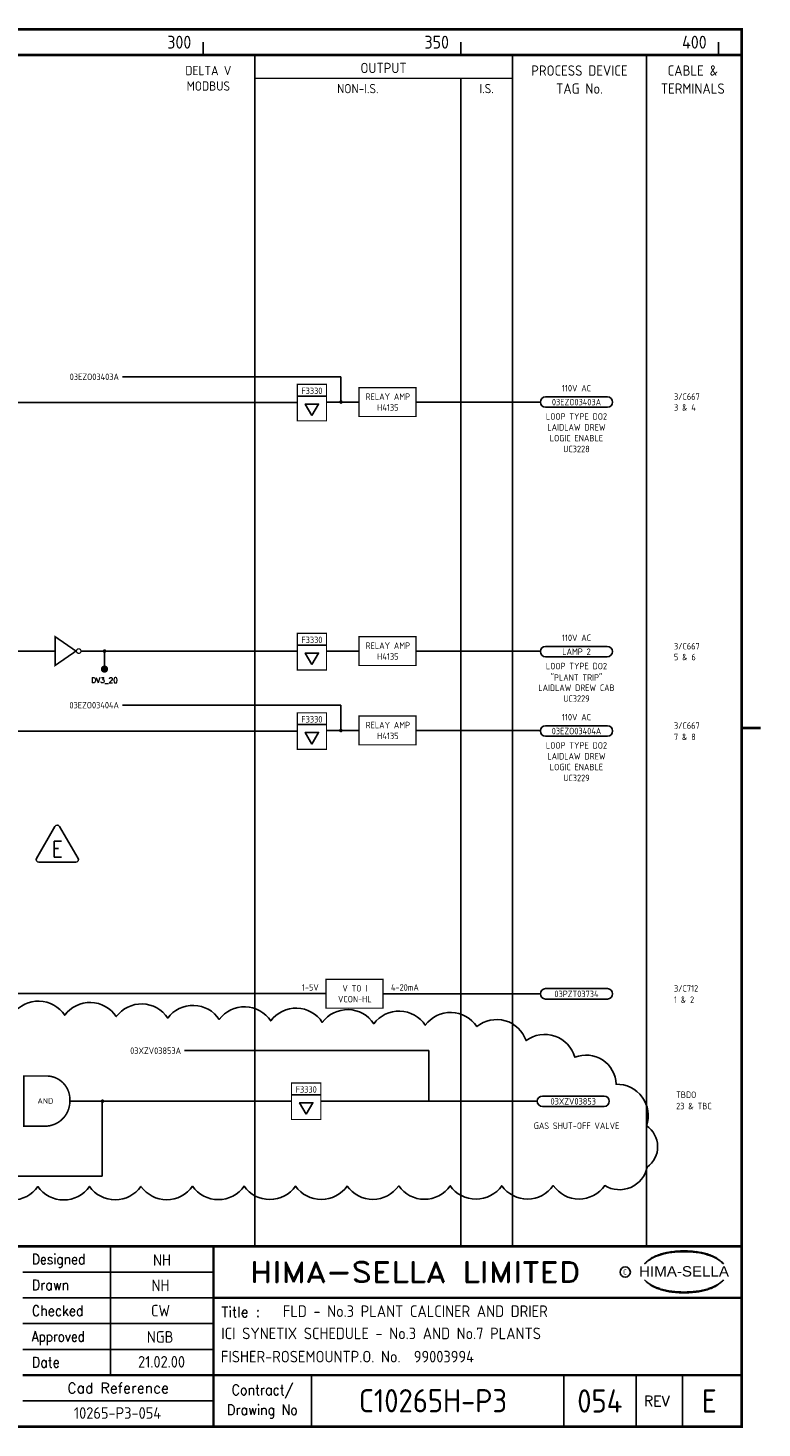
# Model space of a CAD drawing. Extents: x 0 to 408, y 0 to 275.
# Tile 4 of 4: x 266 to 408, y 0 to 272. Entities that reach past the tile are written whole.
import ezdxf
from ezdxf.enums import TextEntityAlignment as Align

# ---------------------------------------------------------------- set-up
doc = ezdxf.new("R2010")
doc.units = 0
doc.header["$LTSCALE"] = 0.25
doc.header["$MEASUREMENT"] = 0
doc.linetypes.add('HIDDEN', pattern=[0.375, 0.25, -0.125])
for name, color, linetype in [('00-DRG_FRAME', 12, 'CONTINUOUS'), ('01-DRAW', 7, 'CONTINUOUS'), ('02-TEXT', 2, 'CONTINUOUS'), ('051', 7, 'CONTINUOUS'), ('051-TEXT', 2, 'CONTINUOUS'), ('054', 7, 'CONTINUOUS'), ('054-TEXT', 2, 'CONTINUOUS')]:
    doc.layers.add(name, color=color, linetype=linetype)
doc.styles.add('ARIAL', font='arial.ttf', dxfattribs={"height": 2.5})
doc.styles.add('ISO', font='iso.shx')
doc.styles.add('ROMAND', font='ROMAND')
doc.styles.add('ROMANS', font='romans.shx')

# ---------------------------------------------------------------- blocks, each defined once
blk = doc.blocks.new('A3-REVA')
at = {"layer": '051-TEXT', "style": 'ISO'}
for tag, p in [('DESIGNED', (292.01, 31.7)), ('A', (117.73, 27.28)), ('DES', (127.73, 27.28)), ('DRN', (137.73, 27.28)), ('CHKD', (147.73, 27.28)), ('APPD', (157.73, 27.28)), ('DATE', (256, 27.28)), ('DRAWN', (291.72, 26.77)), ('CHECKED', (291.72, 21.89)), ('APPD', (291.65, 16.79)), ('DATE', (291.92, 11.96))]:
    blk.add_attdef(tag, text='', height=2.25, dxfattribs=at).set_placement(p, align=Align.CENTER)
blk.add_attdef('DESCRIPTION', (165.03, 27.28), '', height=2.25, dxfattribs=at)
blk = doc.blocks.new('A3-TITLE')
at = {"layer": '051-TEXT', "style": 'ISO'}
blk.add_attdef('TITLE_1', (315.46, 21.78), '', height=2.25, dxfattribs=at)
for tag, p in [('DRGNO', (376.96, 3.24)), ('REV.', (398.2, 3.24))]:
    blk.add_attdef(tag, text='', height=4.5, dxfattribs=at).set_placement(p, align=Align.CENTER)
blk = doc.blocks.new('A3-CONTRACT')
at = {"layer": '051-TEXT', "color": 41, "style": 'ISO'}
for tag, height, p in [('SCALE', 2.25, (106.71, 31.82)), ('DIMS', 2.25, (106.71, 26.8)), ('CONTRACT', 4.5, (344.94, 3.1)), ('CAD-REF', 2.25, (283.73, 1.84))]:
    blk.add_attdef(tag, text='', height=height, dxfattribs=at).set_placement(p, align=Align.CENTER)
for tag, p in [('TITLE_2', (303.86, 17.28)), ('TITLE_3', (303.79, 12.78))]:
    blk.add_attdef(tag, p, '', height=2.25, dxfattribs=at)
blk = doc.blocks.new('TRI-E')
at = {"layer": '01-DRAW'}
blk.add_lwpolyline([(-0.26, 2.55), (-2.34, -1.05, 0.57735), (-2.08, -1.5), (2.08, -1.5, 0.57735), (2.34, -1.05), (0.26, 2.55, 0.57735)], format="xyb", close=True, dxfattribs=at)
at = {"layer": '02-TEXT', "color": 2, "style": 'ROMANS', "width": 0.8}
blk.add_text('E', height=1.8, dxfattribs=at).set_placement((0, 0), align=Align.MIDDLE)

msp = doc.modelspace()

# ---------------------------------------------------------------- linework, layer by layer
at = {"layer": '00-DRG_FRAME'}
for p, q in [((300, 266.5), (300, 269)), ((350, 266.5), (350, 269)), ((400, 266.5), (400, 269)), ((282, 35.5), (282, 10.5)), ((265, 30.5), (302, 30.5)), ((302, 25.5), (265, 25.5)), ((265, 20.5), (302, 20.5)), ((302, 15.5), (265, 15.5)), ((321, 10.5), (321, 0.5)), ((370, 10.5), (370, 0.5)), ((384, 0.5), (384, 10.5)), ((393, 10.5), (393, 0.5)), ((302, 5.5), (265, 5.5))]:
    msp.add_line(p, q, dxfattribs=at)
at = {"layer": '00-DRG_FRAME', "color": 7}
for p, q in [((343.81, 73.46), (296.38, 73.46)), ((343.81, 63.62), (343.81, 73.46)), ((274.14, 63.62), (317.15, 63.62)), ((280.39, 63.67), (280.39, 49.06)), ((322.82, 63.62), (364.8, 63.62)), ((280.39, 49.06), (221.73, 49.06))]:
    msp.add_line(p, q, dxfattribs=at)
at = {"layer": '00-DRG_FRAME', "const_width": 0.5}
msp.add_lwpolyline([(14.5, 0.5), (404.5, 0.5), (404.5, 271.5), (14.5, 271.5)], close=True, dxfattribs=at)
at = {"layer": '00-DRG_FRAME'}
for points, const_width in [([(14.5, 266.5), (404.5, 266.5)], 0.5), ([(310, 266.5), (310, 35.5)], 0.3), ([(360, 266.5), (360, 35.5)], 0.3), ([(386, 266.5), (386, 35.5)], 0.3), ([(310, 262), (360, 262)], 0.3), ([(404.5, 136), (408.18, 136)], 0.5), ([(404.5, 35.5), (14.5, 35.5)], 0.5), ([(302, 0.5), (302, 35.5)], 0.5), ([(404.5, 25.5), (302, 25.5)], 0.5), ([(265, 10.5), (404.5, 10.5)], 0.5)]:
    msp.add_lwpolyline(points, dxfattribs=dict(at, const_width=const_width))
at = {"layer": '00-DRG_FRAME', "linetype": 'HIDDEN', "ltscale": 20, "const_width": 0.3}
msp.add_lwpolyline([(350.01, 262.07), (350.01, 35.57)], dxfattribs=at)
at = {"layer": '00-DRG_FRAME', "color": 7}
msp.add_lwpolyline([(257.93, 47.05, 0.520567), (267.93, 47.07, 0.520567), (277.93, 47.09, 0.520567), (287.93, 47.11, 0.520567), (297.93, 47.13, 0.520567), (307.93, 47.15, 0.520567), (317.93, 47.16, 0.520567), (327.93, 47.18, 0.520567), (337.93, 47.2, 0.520567), (347.93, 47.22, 0.520567), (357.93, 47.24, 0.520567), (367.93, 47.25, 0.520567), (377.93, 47.27, 0.520567), (386.15, 50.83, 0.520567), (386.03, 58.86, 0.520567), (380.12, 66.92, 0.520567), (372.12, 72.15, 0.520567), (362.66, 75.39, 0.520567), (353.1, 78.09, 0.520567), (343.1, 78.37, 0.520567), (333.11, 78.64, 0.520567), (323.11, 78.92, 0.520567), (313.11, 79.2, 0.520567), (303.12, 79.47, 0.520567), (293.12, 79.75, 0.520567), (283.13, 80.02, 0.520567), (273.13, 80.3, 0.520567), (263.13, 80.58, 0.520567)], format="xyb", dxfattribs=at)
at = {"layer": '00-DRG_FRAME', "color": 3}
msp.add_circle((381.88, 30.5), 1, dxfattribs=at)
for centre, radius, start, end in [((390.6, 26.83), 7.24, 106.0532, 133.5024), ((390.11, 28.1), 5.98, 122.244, 131.6154), ((389.75, 28.78), 5.21, 111.8206, 122.8668), ((391.78, 24.7), 9.76, 107.5931, 113.9452), ((393.1, 18.5), 15.94, 89.2698, 106.3911), ((392.1, 23.52), 10.99, 96.0146, 107.3203), ((393.29, 16.31), 18.28, 92.8917, 97.3734), ((393.24, 18.86), 15.73, 89.7805, 93.1738), ((393.36, 18.86), 15.73, 86.8262, 90.2195), ((393.51, 18.5), 15.94, 73.6089, 90.7302), ((393.31, 16.31), 18.28, 82.6266, 87.1083), ((394.51, 23.52), 10.99, 72.6797, 83.9854), ((394.83, 24.7), 9.76, 66.0548, 72.4069), ((396, 26.83), 7.24, 46.4976, 73.9468), ((396.85, 28.78), 5.21, 57.1332, 68.1794), ((396.49, 28.1), 5.98, 48.3846, 57.756), ((390.88, 27.01), 7.3, 130.419, 136.057), ((395.73, 27.01), 7.3, 43.943, 49.581), ((390.88, 34.04), 7.3, 223.943, 229.581), ((390.6, 34.23), 7.24, 226.4976, 253.9468), ((390.11, 32.96), 5.98, 228.3846, 237.756), ((389.75, 32.28), 5.21, 237.1332, 248.1794), ((391.78, 36.36), 9.76, 246.0548, 252.4069), ((393.1, 42.56), 15.94, 253.6089, 270.7302), ((393.51, 42.56), 15.94, 269.2698, 286.3911), ((394.83, 36.36), 9.76, 287.5931, 293.9452), ((396, 34.23), 7.24, 286.0532, 313.5024), ((396.85, 32.28), 5.21, 291.8206, 302.8668), ((396.49, 32.96), 5.98, 302.244, 311.6154), ((395.73, 34.04), 7.3, 310.419, 316.057), ((392.1, 37.54), 10.99, 252.6797, 263.9854), ((393.29, 44.75), 18.28, 262.6266, 267.1083), ((393.24, 42.19), 15.73, 266.8262, 270.2195), ((393.36, 42.19), 15.73, 269.7805, 273.1738), ((393.31, 44.75), 18.28, 272.8917, 277.3734), ((394.51, 37.54), 10.99, 276.0146, 287.3203)]:
    msp.add_arc(centre, radius, start, end, dxfattribs=at)
at = {"layer": '051'}
msp.add_line((334.89, 84.47), (365.43, 84.47), dxfattribs=at)
at = {"layer": '051', "const_width": 0.221}
msp.add_lwpolyline([(323.83, 81.67), (334.89, 81.67), (334.89, 87.27), (323.83, 87.27)], close=True, dxfattribs=at)
at = {"layer": '054'}
for p, q in [((284.35, 204.11), (326.73, 204.11)), ((326.73, 204.11), (326.73, 199.21)), ((230.93, 199.1), (318.26, 199.1)), ((318.26, 200.36), (323.93, 200.36)), ((323.93, 199.21), (330.23, 199.21)), ((341.29, 199.21), (365.43, 199.21)), ((366.44, 200.23), (378.42, 200.23)), ((366.44, 198.2), (378.42, 198.2)), ((318.26, 152.07), (323.93, 152.07)), ((264.05, 150.92), (271.3, 150.92)), ((276.19, 150.92), (318.26, 150.92)), ((280.85, 150.92), (280.85, 147.42)), ((323.93, 150.92), (330.23, 150.92)), ((341.29, 150.92), (365.43, 150.92)), ((366.44, 151.82), (378.41, 151.82)), ((366.44, 149.8), (378.41, 149.8)), ((284.35, 140.42), (326.73, 140.42)), ((326.73, 140.42), (326.73, 135.52)), ((318.26, 136.67), (323.93, 136.67)), ((366.44, 136.43), (378.42, 136.43)), ((232.39, 135.41), (318.26, 135.41)), ((323.93, 135.52), (330.23, 135.52)), ((341.29, 135.52), (365.43, 135.52)), ((366.44, 134.41), (378.42, 134.41)), ((119.01, 84.49), (323.83, 84.49)), ((366.44, 85.46), (378.42, 85.46)), ((366.44, 83.44), (378.42, 83.44)), ((317.15, 64.88), (322.82, 64.88)), ((365.81, 64.63), (377.78, 64.63)), ((365.81, 62.61), (377.78, 62.61))]:
    msp.add_line(p, q, dxfattribs=at)
at = {"layer": '054', "const_width": 0.221}
for points in [[(318.26, 195.56), (323.93, 195.56), (323.93, 202.65), (318.26, 202.65)], [(330.23, 196.41), (341.29, 196.41), (341.29, 202.01), (330.23, 202.01)], [(318.26, 147.26), (323.93, 147.26), (323.93, 154.35), (318.26, 154.35)], [(330.23, 148.12), (341.29, 148.12), (341.29, 153.72), (330.23, 153.72)], [(318.26, 131.86), (323.93, 131.86), (323.93, 138.95), (318.26, 138.95)], [(330.23, 132.72), (341.29, 132.72), (341.29, 138.32), (330.23, 138.32)], [(317.15, 60.07), (322.82, 60.07), (322.82, 67.16), (317.15, 67.16)]]:
    msp.add_lwpolyline(points, close=True, dxfattribs=at)
at = {"layer": '054'}
for points in [[(321.09, 196.58), (322.39, 198.83), (319.8, 198.83)], [(321.09, 148.29), (322.39, 150.53), (319.8, 150.53)], [(321.09, 132.89), (322.39, 135.13), (319.8, 135.13)], [(319.99, 61.1), (321.28, 63.34), (318.69, 63.34)]]:
    msp.add_lwpolyline(points, close=True, dxfattribs=at)
for points, const_width in [([(326.55, 199.21, 1), (326.9, 199.21, 1)], 0.35), ([(275.41, 150.92, 1), (276.29, 150.92, 1)], 0.245), ([(280.68, 150.92, 1), (281.03, 150.92, 1)], 0.35), ([(280.5, 147.42, 1), (281.2, 147.42, 1)], 0.7), ([(326.55, 135.52, 1), (326.9, 135.52, 1)], 0.35), ([(274.13, 63.8), (274.13, 63.8, 0.446251), (269.26, 68.51), (265.19, 68.51), (265.19, 58.77), (269.26, 58.78, 0.427751)], 0.306), ([(280.29, 63.62, 1), (280.64, 63.62, 1)], 0.35)]:
    msp.add_lwpolyline(points, format="xyb", close=True, dxfattribs=dict(at, const_width=const_width))
at = {"layer": '054', "const_width": 0.306}
msp.add_lwpolyline([(275.36, 150.89), (271.3, 153.69), (271.3, 148.15), (275.36, 150.95)], dxfattribs=at)
at = {"layer": '054'}
for centre, start, end in [((366.44, 199.21), 90, 270), ((378.42, 199.21), 270, 90), ((366.44, 150.81), 90, 270), ((378.41, 150.81), 270, 90), ((366.44, 135.42), 90, 270), ((378.42, 135.42), 270, 90), ((366.44, 84.45), 90, 270), ((378.42, 84.45), 270, 90), ((365.81, 63.62), 90, 270), ((377.78, 63.62), 270, 90)]:
    msp.add_arc(centre, 1.01, start, end, dxfattribs=at)

# ---------------------------------------------------------------- block references
at = {"layer": '00-DRG_FRAME', "color": 7, "xscale": 1.719785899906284, "yscale": 1.719785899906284, "zscale": 1.719785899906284}
msp.add_blockref('TRI-E', (271.69, 112.53), dxfattribs=at)
at = {"layer": '00-DRG_FRAME'}
for name, p, values in [('A3-CONTRACT', (-0.35, 0.19), {'TITLE_2': 'ICI SYNETIX SCHEDULE - No.3 AND No.7 PLANTS', 'TITLE_3': 'FISHER-ROSEMOUNTP.O. No.  99003994', 'CAD-REF': '10265-P3-054', 'CONTRACT': 'C10265H-P3', 'SCALE': 'N/A', 'DIMS': 'N/A'}), ('A3-TITLE', (0, 0), {'TITLE_1': 'FLD - No.3 PLANT CALCINER AND DRIER', 'DRGNO': '054', 'REV.': 'E'})]:
    msp.add_blockref(name, p, dxfattribs=at).add_auto_attribs(values)
ref = msp.add_blockref('A3-REVA', (0, 0), dxfattribs=at)
ref.add_attrib('A', 'P2', dxfattribs={"layer": '051-TEXT', "height": 2.25, "style": 'ISO'}).set_placement((117.73, 27.28), align=Align.CENTER)
ref.add_attrib('DES', 'NH', dxfattribs={"layer": '051-TEXT', "height": 2.25, "style": 'ISO'}).set_placement((127.73, 27.28), align=Align.CENTER)
ref.add_attrib('DRN', 'NH', dxfattribs={"layer": '051-TEXT', "height": 2.25, "style": 'ISO'}).set_placement((137.73, 27.28), align=Align.CENTER)
ref.add_attrib('CHKD', 'CW', dxfattribs={"layer": '051-TEXT', "height": 2.25, "style": 'ISO'}).set_placement((147.73, 27.28), align=Align.CENTER)
ref.add_attrib('APPD', 'NGB', dxfattribs={"layer": '051-TEXT', "height": 2.25, "style": 'ISO'}).set_placement((157.73, 27.28), align=Align.CENTER)
ref.add_attrib('DESCRIPTION', 'CLIENTS COMMENTS.', (165.03, 27.28), dxfattribs={"layer": '051-TEXT', "height": 2.25, "style": 'ISO'})
ref.add_attrib('DATE', '20.04.00', dxfattribs={"layer": '051-TEXT', "height": 2.25, "style": 'ISO'}).set_placement((256, 27.28), align=Align.CENTER)
ref.add_attrib('DESIGNED', 'NH', dxfattribs={"layer": '051-TEXT', "height": 2.25, "style": 'ISO'}).set_placement((292.01, 31.7), align=Align.CENTER)
ref.add_attrib('DRAWN', 'NH', dxfattribs={"layer": '051-TEXT', "height": 2.25, "style": 'ISO'}).set_placement((291.72, 26.77), align=Align.CENTER)
ref.add_attrib('CHECKED', 'CW', dxfattribs={"layer": '051-TEXT', "height": 2.25, "style": 'ISO'}).set_placement((291.72, 21.89), align=Align.CENTER)
ref.add_attrib('APPD', 'NGB', dxfattribs={"layer": '051-TEXT', "height": 2.25, "style": 'ISO'}).set_placement((291.65, 16.79), align=Align.CENTER)
ref.add_attrib('DATE', '21.02.00', dxfattribs={"layer": '051-TEXT', "height": 2.25, "style": 'ISO'}).set_placement((291.92, 11.96), align=Align.CENTER)

# ---------------------------------------------------------------- texts
at = {"layer": '00-DRG_FRAME', "style": 'ISO'}
for s, p in [('300', (297.69, 267.75)), ('350', (347.69, 267.75)), ('400', (397.69, 267.75))]:
    msp.add_text(s, height=2.5, dxfattribs=at).set_placement(p, align=Align.RIGHT)
for s, height, p in [('DELTA V', 1.8, (301, 263.5)), ('OUTPUT', 2, (335, 264)), ('PROCESS DEVICE', 2, (373, 263.5)), ('CABLE &', 2, (395, 263.5)), ('MODBUS', 1.8, (301, 260.5)), ('NON-I.S.', 1.8, (330, 260)), ('I.S.', 1.8, (355, 260)), ('TAG No.', 2, (373, 260)), ('TERMINALS', 2, (395, 260))]:
    msp.add_text(s, height=height, dxfattribs=at).set_placement(p, align=Align.MIDDLE)
at = {"layer": '00-DRG_FRAME', "color": 4, "style": 'ROMAND'}
for s, width, p in [('Designed', 0.87, (266.75, 32)), ('Drawn', 0.9, (266.75, 27)), ('Checked', 0.9, (266.75, 22)), ('Approved', 0.85, (266.75, 17)), ('Date', 0.9, (266.75, 12))]:
    msp.add_text(s, height=2, dxfattribs=dict(at, width=width)).set_placement(p)
at = {"layer": '00-DRG_FRAME', "style": 'ROMAND', "width": 1.15}
msp.add_text('HIMA-SELLA LIMITED', height=4, dxfattribs=at).set_placement((341.1, 30.5), align=Align.MIDDLE)
at = {"layer": '00-DRG_FRAME', "color": 3, "style": 'ISO', "width": 0.9}
msp.add_text('C', height=1, dxfattribs=at).set_placement((381.84, 30), align=Align.CENTER)
at = {"layer": '00-DRG_FRAME', "style": 'ARIAL', "width": 1.05}
msp.add_text('HIMA-SELLA', height=2, dxfattribs=at).set_placement((393.3, 29.63), align=Align.CENTER)
at = {"layer": '00-DRG_FRAME', "color": 4, "style": 'ROMAND'}
msp.add_text('Title :', height=2, dxfattribs=at).set_placement((303.5, 21.75))
for s, p in [('Cad Reference', (283.5, 8)), ('REV', (388, 5.5))]:
    msp.add_text(s, height=2, dxfattribs=at).set_placement(p, align=Align.MIDDLE)
at = {"layer": '00-DRG_FRAME', "color": 4, "style": 'ROMAND', "width": 0.9}
for s, p in [('Contract/', (311.5, 7.5)), ('Drawing No', (311.5, 3.5))]:
    msp.add_text(s, height=2, dxfattribs=at).set_placement(p, align=Align.MIDDLE)
at = {"layer": '051-TEXT', "style": 'ISO'}
msp.add_text('1-5V', height=1.26, dxfattribs=at).set_placement((322.43, 85.69), align=Align.MIDDLE_RIGHT)
for s, p in [('VCON-HL', (329.43, 83.42)), ('V TO I', (329.43, 85.52))]:
    msp.add_text(s, height=1.26, dxfattribs=at).set_placement(p, align=Align.MIDDLE)
msp.add_text('4-20mA', height=1.26, dxfattribs=at).set_placement((336.43, 85.69), align=Align.MIDDLE_LEFT)
at = {"layer": '054-TEXT', "style": 'ISO'}
for s, p in [('03EZO03403A', (283.65, 204.11)), ('03EZO03404A', (283.65, 140.42))]:
    msp.add_text(s, height=1.26, dxfattribs=at).set_placement(p, align=Align.MIDDLE_RIGHT)
for p in [(321.09, 200.76), (321.09, 152.46), (321.09, 137.06), (319.99, 65.27)]:
    msp.add_text('F3330', height=1.26, dxfattribs=at).set_placement(p, align=Align.CENTER)
at = {"layer": '054-TEXT'}
for s, height, style, p in [('RELAY AMP', 1.26, 'ISO', (335.83, 200.26)), ('110V AC', 1.26, 'ISO', (372.43, 201.9)), ('H4135', 1.26, 'ISO', (335.83, 198.16)), ('03EZO03403A', 1.26, 'ISO', (372.43, 199.2)), ('LOOP TYPE DO2', 1.26, 'ISO', (372.43, 196.41)), ('LAIDLAW DREW', 1.26, 'ISO', (372.43, 194.31)), ('LOGIC ENABLE', 1.26, 'ISO', (372.43, 192.21)), ('UC3228', 1.26, 'ISO', (372.43, 190.11)), ('RELAY AMP', 1.26, 'ISO', (335.83, 151.97)), ('110V AC', 1.26, 'ISO', (372.43, 153.5)), ('H4135', 1.26, 'ISO', (335.83, 149.87)), ('LAMP 2', 1.26, 'ISO', (372.43, 150.8)), ('LOOP TYPE DO2', 1.26, 'ISO', (372.43, 148.01)), ('"PLANT TRIP"', 1.26, 'ISO', (372.43, 145.91)), ('DV3_20', 1.05, 'ROMANS', (280.85, 145.21)), ('UC3229', 1.26, 'ISO', (372.43, 141.71)), ('110V AC', 1.26, 'ISO', (372.43, 138.11)), ('RELAY AMP', 1.26, 'ISO', (335.83, 136.57)), ('03EZO03404A', 1.26, 'ISO', (372.43, 135.41)), ('H4135', 1.26, 'ISO', (335.83, 134.47)), ('LOOP TYPE DO2', 1.26, 'ISO', (372.43, 132.62)), ('LOOP TYPE DO2', 1.26, 'ISO', (372.43, 132.62)), ('LAIDLAW DREW', 1.26, 'ISO', (372.43, 130.52)), ('LOGIC ENABLE', 1.26, 'ISO', (372.43, 128.42)), ('UC3229', 1.26, 'ISO', (372.43, 126.32)), ('03PZT03734', 1.26, 'ISO', (372.43, 84.44)), ('03XZV03853A', 1.26, 'ISO', (290.77, 73.42)), ('AND', 1.05, 'ISO', (269.37, 63.68)), ('03XZV03853', 1.26, 'ISO', (371.8, 63.6)), ('GAS SHUT-OFF VALVE', 1.26, 'ISO', (372.45, 58.87))]:
    msp.add_text(s, height=height, dxfattribs=dict(at, style=style)).set_placement(p, align=Align.MIDDLE)
at = {"layer": '054-TEXT', "style": 'ISO'}
for s, p in [('3/C667', (391.35, 200.26)), ('3 & 4', (391.35, 198.16)), ('3/C667', (391.34, 151.86)), ('5 & 6', (391.34, 149.76)), ('3/C667', (391.34, 136.47)), ('7 & 8', (391.34, 134.28)), ('3/C712', (391.35, 85.5)), ('1 & 2', (391.35, 83.31)), ('TBDO', (391.76, 64.88)), ('23 & TBC', (391.76, 62.68))]:
    msp.add_text(s, height=1.26, dxfattribs=at).set_placement(p, align=Align.MIDDLE_LEFT)
at = {"layer": '054-TEXT', "style": 'ISO', "width": 0.9}
msp.add_text('LAIDLAW DREW CAB', height=1.26, dxfattribs=at).set_placement((372.43, 143.81), align=Align.MIDDLE)

doc.saveas('drawing.dxf')
